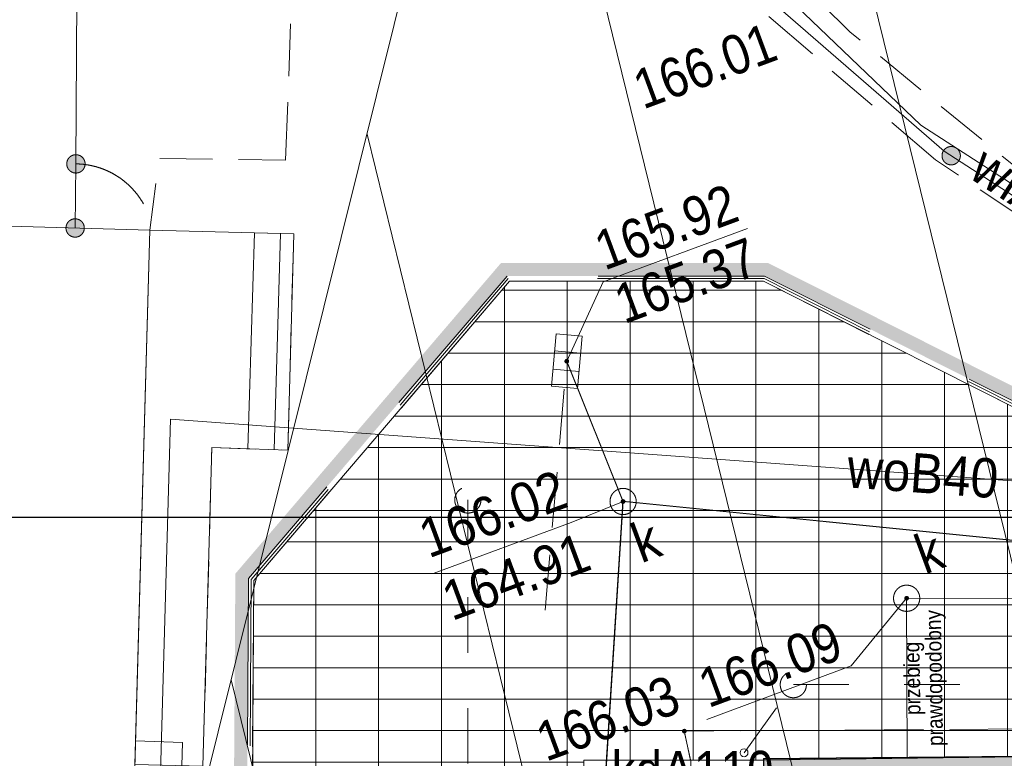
# Model space of a CAD drawing. Header units: millimetres. Extents: x -1155795 to 240441, y -422828 to 463730.
# Tile 33 of 66: x -31629 to -12843, y 10706 to 24795. Entities that reach past the tile are written whole.
import ezdxf
from ezdxf.xclip import XClip

# ---------------------------------------------------------------- set-up
doc = ezdxf.new("R2010")
doc.units = ezdxf.units.MM
doc.header["$MEASUREMENT"] = 0
doc.header["$XCLIPFRAME"] = 0
for name, pattern in [('Dashed', [2116.666667, 1058.333333, -1058.333333]), ('Dashed 1_500', [1000, 500, -500]), ('Hidden Line', [1587.5, 1058.333333, -529.166667]), ('Long Dashed', [5291.666508, 3174.999952, -2116.666555])]:
    doc.linetypes.add(name, pattern=pattern)
for name, color, linetype in [('00 PZT MAPA', 7, 'Continuous'), ('Sycow_7_KTOK - Furtka', 7, 'Continuous'), ('Sycow_7_KTOK - Ogrodzenie trwałe', 7, 'Continuous'), ('Sycow_7_RTPW02 - Punkt wysokościowy sztuczny', 7, 'Continuous'), ('Sycow_7_SUPS01_K - Punkt o określonej wysokości urządzenia', 7, 'Continuous')]:
    doc.layers.add(name, color=color, linetype=linetype)
for name, color, linetype, lineweight, true_color in [('0_Nr_pióra__118', 7, 'Continuous', 13, 0x573938), ('0_Nr_pióra__78', 7, 'Continuous', 13, 0x00bb5e), ('0_Nr_pióra__99', 7, 'Continuous', 0, 0xaad2ff), ('2D Drafting - General_Nr_pióra__101', 7, 'Continuous', 13, 0x4c4c4c), ('Nowe_0_Nr_pióra__78', 7, 'Continuous', 13, 0x00bb5e)]:
    doc.layers.add(name, color=color, linetype=linetype, lineweight=lineweight, true_color=true_color)
for name, color, linetype, lineweight in [('0_Nr_pióra__38', 30, 'Continuous', 13), ('0_Nr_pióra__60', 230, 'Continuous', 13), ('2D Drafting - General_Nr_pióra__60', 230, 'Continuous', 13), ('Annotation - Label_Nr_pióra__46', 7, 'Continuous', 15), ('Annotation - Label_Nr_pióra__85', 7, 'Continuous', 13), ('Nowe_2D Drafting - General_Nr_pióra__1', 7, 'Continuous', 13), ('Sycow_7_312-budynek ewidencyjny_Nr_pióra__7', 7, 'Continuous', 18), ('Sycow_7_352-schody_Nr_pióra__7', 7, 'Continuous', 18), ('Sycow_7_@Wywiad_Nr_pióra__34', 34, 'Continuous', 18), ('Sycow_7_@Wywiad_Nr_pióra__7', 7, 'Continuous', 18), ('Sycow_7_chodnik (powierzchnia)_Nr_pióra__7', 7, 'Continuous', 18), ('Sycow_7_EGBB01 - Budynek_Nr_pióra__7', 7, 'Continuous', 18), ('Sycow_7_KTOK - Furtka_Nr_pióra__7', 7, 'Continuous', 18), ('Sycow_7_KTOK - Ogrodzenie trwałe_Nr_pióra__7', 7, 'Continuous', 18), ('Sycow_7_KTPL - Plac_Nr_pióra__7', 7, 'Continuous', 18), ('Sycow_7_MCP_TDM - Tekst dodatkowy mały_Nr_pióra__1', 1, 'Continuous', 18), ('Sycow_7_przewód gazowy (linia)_Nr_pióra__40', 40, 'Continuous', 18), ('Sycow_7_przewód kanalizacyjny (linia)_Nr_pióra__34', 34, 'Continuous', 18), ('Sycow_7_przewód wodociągowy (linia)-Atr1_Nr_pióra__5', 5, 'Continuous', 18), ('Sycow_7_przewód wodociągowy (linia)_Nr_pióra__5', 5, 'Continuous', 18), ('Sycow_7_punkt o określonej wysokości (sieć kanalizacyjna)-Atr2_Nr_pióra__34', 34, 'Continuous', 18), ('Sycow_7_punkt o określonej wysokości (sieć kanalizacyjna)-Atr2_Nr_pióra__7', 7, 'Continuous', 18), ('Sycow_7_punkt o określonej wysokości (sieć kanalizacyjna)-Atr3_Nr_pióra__34', 34, 'Continuous', 18), ('Sycow_7_punkt o określonej wysokości (sieć kanalizacyjna)_Nr_pióra__34', 34, 'Continuous', 18), ('Sycow_7_RTPW02_O - Punkt wysokościowy sztuczny_Nr_pióra__7', 7, 'Continuous', 18), ('Sycow_7_studzienka okrągła - przewód kanalizacyjny (punkt)-Atr17_Nr_pióra__34', 34, 'Continuous', 18), ('Sycow_7_studzienka okrągła - przewód kanalizacyjny (punkt)_Nr_pióra__34', 34, 'Continuous', 18), ('Sycow_7_SUPK - Przewód kanalizacyjny_Nr_pióra__36', 36, 'Continuous', 18), ('Sycow_7_SUPK_O - Przewód kanalizacyjny - opis_Nr_pióra__36', 36, 'Continuous', 18), ('Sycow_7_SUPS01_K - Punkt o określonej wysokości urządzenia_Nr_pióra__7', 7, 'Continuous', 18), ('Sycow_7_SUPS01_K_O - Punkt o określonej wysokości urządzenia - rzędna dołu_Nr_pióra__36', 36, 'Continuous', 18), ('Sycow_7_SUPS01_K_O - Punkt o określonej wysokości urządzenia - rzędna góry_Nr_pióra__36', 36, 'Continuous', 18), ('Sycow_7_SUUS05 - Kratka ściekowa_Nr_pióra__7', 7, 'Continuous', 18), ('Sycow_7_SUUS15_K - Studzienka - przewód kanalizacyjny_Nr_pióra__36', 36, 'Continuous', 18), ('Sycow_7_SUUS15_K - Studzienka okrągła - przewód kanalizacyjny_Nr_pióra__36', 36, 'Continuous', 18)]:
    doc.layers.add(name, color=color, linetype=linetype, lineweight=lineweight)
doc.styles.add('STYL_AUTOMATYCZNY_12', font='Arial Narrow.ttf')
doc.styles.add('STYL_AUTOMATYCZNY_5', font='txt', dxfattribs={"width": 0.9})
doc.styles.add('STYL_AUTOMATYCZNY_6', font='txt', dxfattribs={"width": 0.87})
doc.linetypes.add('X (1_500)', pattern='A,0,[1,-2. PZT (5)1.Shx,S=19.84127,R=0,X=0,Y=0],-2500,0', length=2500)
doc.dimstyles.new('STYL_AUTOMATYCZNY__1', dxfattribs={"dimtxt": 0.18, "dimasz": 456, "dimexe": 0.18, "dimexo": 0.0625, "dimgap": 0, "dimtad": 0, "dimtih": 1, "dimtoh": 1, "dimdec": 4, "dimzin": 0, "dimdsep": 46, "dimcen": 0.09, "dimadec": 0, "dimazin": 0, "dimtfac": 1, "dimtdec": 4, "dimtmove": 0, "dimatfit": 3, "dimldrblk": 'ARROWHEAD_11', "dimfxl": 0, "dimtolj": 1, "dimtzin": 0, "dimarcsym": 0})

# ---------------------------------------------------------------- blocks, each defined once
blk = doc.blocks.new('Rysunek_1_7', base_point=(14567, -19307))
at = {"layer": 'Sycow_7_KTOK - Furtka', "linetype": 'Continuous', "lineweight": 0, "true_color": 0x000000}
for points in [[(-30392, 22106, 1), (-30721, 21984, 1)], [(-30406, 20883, 1), (-30735, 20761, 1)]]:
    blk.add_hatch(color=178, dxfattribs=at).paths.add_polyline_path(points)
at = {"layer": 'Sycow_7_KTOK - Ogrodzenie trwałe', "linetype": 'Continuous', "lineweight": 0, "true_color": 0x000000}
blk.add_hatch(color=178, dxfattribs=at).paths.add_polyline_path([(-13691, 22262, 1), (-14020, 22140, 1)])
at = {"layer": 'Sycow_7_punkt o określonej wysokości (sieć kanalizacyjna)_Nr_pióra__34', "linetype": 'Continuous', "lineweight": 18}
blk.add_hatch(color=34, dxfattribs=at).paths.add_polyline_path([(-20074, 15620, 1), (-20159, 15589, 1)])
at = {"layer": 'Sycow_7_RTPW02 - Punkt wysokościowy sztuczny', "linetype": 'Continuous', "lineweight": 0, "true_color": 0x000000}
blk.add_hatch(color=178, dxfattribs=at).paths.add_polyline_path([(-18906, 11240, 1), (-18990, 11209, 1)])
at = {"layer": 'Sycow_7_SUPS01_K - Punkt o określonej wysokości urządzenia', "linetype": 'Continuous', "lineweight": 0, "true_color": 0x000000}
for points in [[(-21148, 18297, 1), (-21233, 18265, 1)], [(-14664, 13775, 1), (-14748, 13744, 1)]]:
    blk.add_hatch(color=178, dxfattribs=at).paths.add_polyline_path(points)
at = {"layer": 'Sycow_7_312-budynek ewidencyjny_Nr_pióra__7', "color": 7, "linetype": 'Continuous', "lineweight": 18}
for p, q in [((-40376, 21102), (-29146, 20781)), ((-29146, 20781), (-29813, -2904))]:
    blk.add_line(p, q, dxfattribs=at)
at = {"layer": 'Sycow_7_352-schody_Nr_pióra__7', "color": 7, "linetype": 'Continuous', "lineweight": 18}
for p, q in [((-27152, 20730), (-27275, 16610)), ((-26652, 20716), (-26775, 16593))]:
    blk.add_line(p, q, dxfattribs=at)
at = {"layer": 'Sycow_7_352-schody_Nr_pióra__7', "color": 7, "linetype": 'Continuous', "lineweight": 18, "flags": 128}
blk.add_lwpolyline([(-29146, 20781), (-29434, 10587), (-28133, 10557), (-27962, 16634), (-26515, 16584), (-26400, 20710)], close=True, dxfattribs=at)
blk.add_lwpolyline([(-29146, 20781), (-29434, 10587), (-28133, 10557), (-27962, 16634), (-26515, 16584), (-26400, 20710)], close=True, dxfattribs=at)
at = {"layer": 'Sycow_7_@Wywiad_Nr_pióra__34', "color": 34, "linetype": 'Continuous', "lineweight": 18}
for q in [(-21191, 18281), (-8415, 14437)]:
    blk.add_line((-20116, 15605), q, dxfattribs=at)
at = {"layer": 'Sycow_7_@Wywiad_Nr_pióra__7', "color": 7, "linetype": 'Continuous', "lineweight": 18}
for p, q in [((-17333, 24858), (-16503, 24142)), ((-26459, 24718), (-26496, 23718)), ((-16124, 23816), (-15366, 23163)), ((-26515, 23219), (-26557, 22113)), ((-14987, 22837), (-14156, 22121)), ((-14156, 22121), (-13719, 21829)), ((-13303, 21552), (-12471, 20997)), ((-29146, 20781), (-28147, 20756)), ((-27647, 20743), (-26648, 20717)), ((-26407, 20458), (-26435, 19458)), ((-26449, 18958), (-26476, 17959)), ((-27981, 15958), (-28009, 14959)), ((-28023, 14459), (-28051, 13459)), ((-28065, 12960), (-28093, 11960))]:
    blk.add_line(p, q, dxfattribs=at)
at = {"layer": 'Sycow_7_@Wywiad_Nr_pióra__7', "color": 7, "linetype": 'Continuous', "lineweight": 18, "flags": 128}
for points in [[(-26490, 17459), (-26515, 16584), (-26639, 16588)], [(-27139, 16606), (-27962, 16634), (-27967, 16458)], [(-28107, 11460), (-28133, 10557), (-28229, 10559)]]:
    blk.add_lwpolyline(points, dxfattribs=at)
at = {"layer": 'Sycow_7_chodnik (powierzchnia)_Nr_pióra__7', "color": 7, "linetype": 'Continuous', "lineweight": 18}
for p, q in [((-15208, 24091), (-14434, 23459)), ((-14046, 23142), (-13272, 22510)), ((-27952, 22133), (-28952, 22147)), ((-26557, 22113), (-27452, 22126)), ((-29031, 21669), (-29146, 20781))]:
    blk.add_line(p, q, dxfattribs=at)
at = {"layer": 'Sycow_7_chodnik (powierzchnia)_Nr_pióra__7', "color": 7, "linetype": 'Continuous', "lineweight": 18, "flags": 128}
for points in [[(-16326, 25089), (-15788, 24565), (-15595, 24407)], [(-12884, 22194), (-12670, 22019), (-12071, 21613)]]:
    blk.add_lwpolyline(points, dxfattribs=at)
at = {"layer": 'Sycow_7_EGBB01 - Budynek_Nr_pióra__7', "color": 7, "linetype": 'Continuous', "lineweight": 18, "flags": 128}
blk.add_lwpolyline([(-17433, 10690), (-9099, 10769), (-9083, 9069), (-2312, 9093), (-2295, 8213), (17154, 8091), (17150, 8971), (28229, 8897), (28183, 2018), (27183, 2019), (27183, -3501), (28191, -3500), (28149, -10514), (17008, -10392), (17018, -9512), (-2462, -9464), (-2459, -10323), (-9329, -10299), (-9388, -12468), (-13090, -12384), (-13071, -9684), (-17775, -9654)], close=True, dxfattribs=at)
at = {"layer": 'Sycow_7_KTOK - Furtka_Nr_pióra__7', "color": 7, "linetype": 'Continuous', "lineweight": 18}
blk.add_line((-30556, 22045), (-30571, 20822), dxfattribs=at)
for centre in [(-30556, 22045), (-30571, 20822)]:
    blk.add_circle(centre, 175, dxfattribs=at)
blk.add_arc((-30574, 20545), 1500, 29.339, 89.339, dxfattribs=at)
at = {"layer": 'Sycow_7_KTOK - Ogrodzenie trwałe_Nr_pióra__7', "color": 7, "linetype": 'Continuous', "lineweight": 18}
blk.add_line((-30483, 35740), (-30556, 22045), dxfattribs=at)
at = {"layer": 'Sycow_7_KTOK - Ogrodzenie trwałe_Nr_pióra__7', "color": 7, "linetype": 'Continuous', "lineweight": 18, "flags": 128}
blk.add_lwpolyline([(-25202, 35714), (-22974, 31899), (-20259, 28456), (-17260, 25126), (-13993, 22290), (-10254, 19870), (-6751, 17932), (-4277, 16901), (7, 15482), (2220, 15062), (6611, 14454), (13463, 14458)], dxfattribs=at)
at = {"layer": 'Sycow_7_KTOK - Ogrodzenie trwałe_Nr_pióra__7', "color": 7, "linetype": 'Continuous', "lineweight": 18}
blk.add_circle((-13856, 22201), 175, dxfattribs=at)
at = {"layer": 'Sycow_7_KTPL - Plac_Nr_pióra__7', "color": 7, "linetype": 'Continuous', "lineweight": 18}
for p, q in [((-17885, 11232), (-16385, 11242)), ((-15885, 11245), (-14385, 11255)), ((-13885, 11258), (-12385, 11268)), ((-14012, 10723), (-15511, 10709)), ((-12012, 10742), (-13512, 10728))]:
    blk.add_line(p, q, dxfattribs=at)
at = {"layer": 'Sycow_7_KTPL - Plac_Nr_pióra__7', "color": 7, "linetype": 'Continuous', "lineweight": 18, "flags": 128}
blk.add_lwpolyline([(-18832, 10301), (-18826, 10653), (-18948, 11225), (-18385, 11228)], dxfattribs=at)
at = {"layer": 'Sycow_7_przewód gazowy (linia)_Nr_pióra__40', "color": 40, "linetype": 'Continuous', "lineweight": 18, "flags": 128}
blk.add_lwpolyline([(-29420, 11040), (-28524, 11009), (-29146, -10985), (-30740, -11085), (-30732, -10474)], dxfattribs=at)
at = {"layer": 'Sycow_7_przewód kanalizacyjny (linia)_Nr_pióra__34', "color": 34, "linetype": 'Continuous', "lineweight": 18}
blk.add_line((-21468, -5946), (-20116, 15605), dxfattribs=at)
at = {"layer": 'Sycow_7_przewód wodociągowy (linia)_Nr_pióra__5', "color": 5, "linetype": 'Continuous', "lineweight": 18, "flags": 128}
for points in [[(-31164, 50510), (-30779, 44575), (-21997, 30936), (-20222, 28330), (-14436, 22784), (-4531, 16395), (10129, 14327)], [(-29449, 9995), (-28952, 9976), (-28749, 17175), (10129, 14327)]]:
    blk.add_lwpolyline(points, dxfattribs=at)
at = {"layer": 'Sycow_7_punkt o określonej wysokości (sieć kanalizacyjna)-Atr2_Nr_pióra__7', "color": 7, "linetype": 'Continuous', "lineweight": 18, "flags": 128}
blk.add_lwpolyline([(-20116, 15605), (-21109, 15205), (-23721, 14238)], dxfattribs=at)
at = {"layer": 'Sycow_7_studzienka okrągła - przewód kanalizacyjny (punkt)_Nr_pióra__34', "color": 34, "linetype": 'Continuous', "lineweight": 18}
blk.add_circle((-20116, 15605), 250, dxfattribs=at)
at = {"layer": 'Sycow_7_SUPK - Przewód kanalizacyjny_Nr_pióra__36', "color": 36, "linetype": 'Continuous', "lineweight": 18, "flags": 128}
blk.add_lwpolyline([(23067, 11405), (-7703, 13739), (-14706, 13759), (-14694, 10716)], dxfattribs=at)
at = {"layer": 'Sycow_7_SUPS01_K - Punkt o określonej wysokości urządzenia_Nr_pióra__7', "color": 7, "linetype": 'Continuous', "lineweight": 18, "flags": 128}
for points in [[(-17744, 20814), (-20498, 19795), (-21191, 18281)], [(-18516, 11448), (-15763, 12467), (-14706, 13759)]]:
    blk.add_lwpolyline(points, dxfattribs=at)
at = {"layer": 'Sycow_7_SUUS05 - Kratka ściekowa_Nr_pióra__7', "color": 7, "linetype": 'Continuous', "lineweight": 18, "flags": 128}
blk.add_lwpolyline([(-21396, 18801), (-20898, 18758), (-20985, 17761), (-21483, 17805)], close=True, dxfattribs=at)
for points in [[(-21425, 18477), (-20926, 18434)], [(-21455, 18128), (-20957, 18085)]]:
    blk.add_lwpolyline(points, dxfattribs=at)
at = {"layer": 'Sycow_7_SUUS15_K - Studzienka okrągła - przewód kanalizacyjny_Nr_pióra__36', "color": 36, "linetype": 'Continuous', "lineweight": 18}
blk.add_circle((-14706, 13759), 250, dxfattribs=at)
at = {"layer": 'Sycow_7_MCP_TDM - Tekst dodatkowy mały_Nr_pióra__1', "color": 1, "linetype": 'Continuous', "lineweight": 18, "insert": (-14347, 12235), "char_height": 300, "attachment_point": 5, "rotation": 90.9172, "line_spacing_factor": 0.840816, "style": 'STYL_AUTOMATYCZNY_6'}
blk.add_mtext('\\A1;{\\pqc;\\fArial|b0|i0|c0|p0;\\W0.870000;przebieg\\P\\pqc;\\fArial|b0|i0|c0|p0;\\W0.870000;prawdopodobny}', dxfattribs=at)
at = {"layer": 'Sycow_7_przewód wodociągowy (linia)-Atr1_Nr_pióra__5', "color": 5, "linetype": 'Continuous', "lineweight": 18, "char_height": 750, "style": 'STYL_AUTOMATYCZNY_5'}
for s, insert, attachment_point, rotation in [('\\A1;{\\pql;\\fArial|b0|i0|c0|p0;\\W0.900000;wlA25}', (-13558, 21791), 7, 327.188), ('\\A1;{\\pql;\\fArial|b0|i0|c0|p0;\\W0.900000;woB40}', (-15836, 16244), 4, 355.811)]:
    blk.add_mtext(s, dxfattribs=dict(at, insert=insert, attachment_point=attachment_point, rotation=rotation))
at = {"layer": 'Sycow_7_punkt o określonej wysokości (sieć kanalizacyjna)-Atr2_Nr_pióra__34', "color": 34, "linetype": 'Continuous', "lineweight": 18, "insert": (-23821, 14507), "char_height": 750, "attachment_point": 7, "rotation": 20.318, "style": 'STYL_AUTOMATYCZNY_5'}
blk.add_mtext('\\A1;{\\pql;\\fArial|b0|i0|c0|p0;\\W0.900000;166.02}', dxfattribs=at)
at = {"layer": 'Sycow_7_punkt o określonej wysokości (sieć kanalizacyjna)-Atr3_Nr_pióra__34', "color": 34, "linetype": 'Continuous', "lineweight": 18, "insert": (-23378, 13312), "char_height": 750, "attachment_point": 7, "rotation": 20.318, "style": 'STYL_AUTOMATYCZNY_5'}
blk.add_mtext('\\A1;{\\pql;\\fArial|b0|i0|c0|p0;\\W0.900000;164.91}', dxfattribs=at)
at = {"layer": 'Sycow_7_RTPW02_O - Punkt wysokościowy sztuczny_Nr_pióra__7', "color": 7, "linetype": 'Continuous', "lineweight": 18, "char_height": 750, "attachment_point": 7, "rotation": 20.318, "style": 'STYL_AUTOMATYCZNY_6'}
for s, insert in [('\\A1;{\\pql;\\fArial|b0|i0|c0|p0;\\W0.870000;166.01}', (-19730, 23070)), ('\\A1;{\\pql;\\fArial|b0|i0|c0|p0;\\W0.870000;166.03}', (-21583, 10628))]:
    blk.add_mtext(s, dxfattribs=dict(at, insert=insert))
at = {"layer": 'Sycow_7_studzienka okrągła - przewód kanalizacyjny (punkt)-Atr17_Nr_pióra__34', "color": 34, "linetype": 'Continuous', "lineweight": 18, "insert": (-19903, 14774), "char_height": 750, "attachment_point": 4, "rotation": 20.318, "style": 'STYL_AUTOMATYCZNY_5'}
blk.add_mtext('\\A1;{\\pql;\\fArial|b0|i0|c0|p0;\\W0.900000;k}', dxfattribs=at)
at = {"layer": 'Sycow_7_SUPK_O - Przewód kanalizacyjny - opis_Nr_pióra__36', "color": 36, "linetype": 'Continuous', "lineweight": 18, "insert": (-20336, 10463), "char_height": 750, "attachment_point": 4, "rotation": 0.1125, "style": 'STYL_AUTOMATYCZNY_6'}
blk.add_mtext('\\A1;{\\pql;\\fArial|b0|i0|c0|p0;\\W0.870000;kdA110}', dxfattribs=at)
at = {"layer": 'Sycow_7_SUPS01_K_O - Punkt o określonej wysokości urządzenia - rzędna dołu_Nr_pióra__36', "color": 36, "linetype": 'Continuous', "lineweight": 18, "insert": (-20353, 19689), "char_height": 750, "attachment_point": 1, "rotation": 20.318, "style": 'STYL_AUTOMATYCZNY_6'}
blk.add_mtext('\\A1;{\\pql;\\fArial|b0|i0|c0|p0;\\W0.870000;165.37}', dxfattribs=at)
at = {"layer": 'Sycow_7_SUPS01_K_O - Punkt o określonej wysokości urządzenia - rzędna góry_Nr_pióra__36', "color": 36, "linetype": 'Continuous', "lineweight": 18, "char_height": 750, "attachment_point": 7, "rotation": 20.318, "style": 'STYL_AUTOMATYCZNY_6'}
for s, insert in [('\\A1;{\\pql;\\fArial|b0|i0|c0|p0;\\W0.870000;165.92}', (-20467, 19998)), ('\\A1;{\\pql;\\fArial|b0|i0|c0|p0;\\W0.870000;166.09}', (-18485, 11651))]:
    blk.add_mtext(s, dxfattribs=dict(at, insert=insert))
at = {"layer": 'Sycow_7_SUUS15_K - Studzienka - przewód kanalizacyjny_Nr_pióra__36', "color": 36, "linetype": 'Continuous', "lineweight": 18, "insert": (-14490, 14560), "char_height": 750, "attachment_point": 4, "rotation": 20.318, "style": 'STYL_AUTOMATYCZNY_6'}
blk.add_mtext('\\A1;{\\pql;\\fArial|b0|i0|c0|p0;\\W0.870000;k}', dxfattribs=at)
blk = doc.blocks.new('ARROWHEAD_11')
at = {"color": 0, "linetype": 'Continuous', "lineweight": 0}
blk.add_line((0, 0), (-1, 0), dxfattribs=at)
at = {"color": 0, "linetype": 'Continuous', "lineweight": 0, "const_width": 0.25, "flags": 128}
blk.add_lwpolyline([(-0.125, 0, 1), (0.125, 0, 1)], format="xyb", close=True, dxfattribs=at)

msp = doc.modelspace()

# ---------------------------------------------------------------- block references
at = {"layer": '00 PZT MAPA', "color": 7, "linetype": 'Continuous', "lineweight": 15}
ref = msp.add_blockref('Rysunek_1_7', (14567, -19307), dxfattribs=at)
XClip(ref).set_block_clipping_path([(-38444.7789564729, -141413.2871562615), (134317.2398628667, -77444.9644498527), (67578.7707096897, 102798.5088210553), (-105183.2481096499, 38830.1861146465)])

# ---------------------------------------------------------------- next in the draw order: hatches: boundary and pattern name
at = {"layer": '2D Drafting - General_Nr_pióra__101', "linetype": 'Continuous', "lineweight": 13, "true_color": 0x4c4c4c}
h = msp.add_hatch(dxfattribs=at)
h.set_pattern_fill('Roof__01', color=59, style=0, pattern_type=2)
h.set_pattern_definition([(103.803, (8659.3, 11322.4), (4855.6, 1192.92), [])])
h.paths.add_polyline_path([(-10733, 79959), (-30186, 1779), (47504, 20866)])
h = msp.add_hatch(dxfattribs=at)
h.set_pattern_fill('Grid_60x120', color=59, style=0, pattern_type=2)
h.set_pattern_definition([(0, (-22382, 4632.86), (0, 600), []), (90, (-22382, 4632.9), (-1200, 0), [])])
h.paths.add_polyline_path([(-27164, 14097), (-27325, -10540), (-17780, -10540), (-17780, -9644), (-17723, -6404), (-19165, -6404), (-20865, -6404), (-20865, -6254), (-19165, -6254), (-19165, -4167), (-20865, -4167), (-20865, 10673), (-17439, 10673), (-9105, 10779), (-9087, 9074), (-3485, 9103), (-3485, 11163), (18268, 11163), (18268, 8973), (28223, 8907), (29482, 8907), (31104, 8746), (32394, 8725), (33002, 8722), (33002, 12363), (15738, 12363), (15762, 14034), (13192, 14034), (12170, 12363), (-5974, 12363), (-5974, 14034), (-17439, 19806), (-22283, 19806)])
at = {"layer": '2D Drafting - General_Nr_pióra__60', "linetype": 'Continuous', "lineweight": 0, "true_color": 0x7f0040}
h = msp.add_hatch(color=236, dxfattribs=at)
h.paths.add_polyline_path([(35185, 7223), (57118, 7223), (57118, 10495), (36185, 10496), (36185, 14384), (-5891, 14384), (-17356, 20156), (-22444, 20156), (-27514, 14228), (-27712, -16213), (35184, -16214)])
h.paths.add_polyline_path([(34935, 7473), (56868, 7473), (56868, 10245), (35935, 10246), (35935, 14134), (-5950, 14134), (-17415, 19906), (-22329, 19906), (-27264, 14135), (-27461, -15963), (34934, -15964)], flags=0)
at = {"layer": 'Nowe_2D Drafting - General_Nr_pióra__1', "linetype": 'Continuous', "lineweight": 0, "true_color": 0x000000}
h = msp.add_hatch(color=178, dxfattribs=at)
h.paths.add_polyline_path([(-17780, -9644), (-13077, -9674), (-13095, -12374), (-9394, -12458), (-9333, -10294), (-2464, -10313), (-2468, -9454), (17014, -9507), (17005, -10387), (28143, -10504), (28184, -3995), (29482, -3994), (29482, 2521), (28182, 2523), (28223, 8907), (17145, 8981), (17150, 8096), (-2299, 8218), (-2317, 9103), (-9087, 9074), (-9105, 10779), (-17439, 10701)])
h.paths.add_polyline_path([(-17272, -9147), (-12573, -9177), (-12592, -11885), (-9880, -11947), (-9819, -9793), (-2967, -9812), (-2970, -8953), (17520, -9008), (17510, -9892), (27646, -9999), (27684, -3996), (27684, -3496), (28979, -3496), (28987, 2022), (27682, 2023), (27682, 2523), (27720, 8410), (17648, 8478), (17654, 7593), (-2788, 7721), (-2807, 8601), (-9581, 8572), (-9599, 10275), (-16947, 10205)], flags=0)

# ---------------------------------------------------------------- next in the draw order: linework, layer by layer
at = {"layer": '0_Nr_pióra__118', "color": 39, "linetype": 'Hidden Line', "lineweight": 13, "true_color": 0x573938}
msp.add_lwpolyline([(-21602, 13530), (-21194, 18286)], dxfattribs=at)
at = {"layer": '0_Nr_pióra__38', "color": 30, "linetype": 'X (1_500)', "lineweight": 13}
for points in [[(-21194, 18286), (-20120, 15609), (-8419, 14442), (-9087, 9074)], [(-21602, -7631), (-20120, 15609)], [(-18831, 10663), (-18954, 11235), (-8666, 11235), (-8609, 9521), (-1830, 9512), (-1795, 8719), (16852, 8831)]]:
    msp.add_lwpolyline(points, dxfattribs=at)
at = {"layer": '0_Nr_pióra__60', "color": 230, "linetype": 'Long Dashed', "lineweight": 13}
for points in [[(-27461, -15963), (34934, -15964), (34935, 7473), (56868, 7473), (56868, 10245), (35935, 10246), (35935, 14134), (-5950, 14134), (-17415, 19906), (-22329, 19906), (-27264, 14135)], [(-27410, -15913), (34884, -15914), (34885, 7523), (56818, 7523), (56818, 10195), (35885, 10196), (35885, 14084), (-5962, 14084), (-17427, 19856), (-22306, 19856), (-27214, 14116)], [(-27360, -15863), (34834, -15864), (34835, 7573), (56768, 7573), (56768, 10145), (35835, 10146), (35835, 14034), (-5974, 14034), (-17439, 19806), (-22283, 19806), (-27164, 14097)]]:
    msp.add_lwpolyline(points, close=True, dxfattribs=at)
at = {"layer": '0_Nr_pióra__78', "color": 112, "linetype": 'Dashed', "lineweight": 13, "true_color": 0x00bb5e}
msp.add_lwpolyline([(-17808, 10812), (-16868, 12112), (-2196, 12112), (-2196, 8340)], dxfattribs=at)
for centre in [(-23078, 15634), (-16868, 12112)]:
    msp.add_circle(centre, 250, dxfattribs=at)
at = {"layer": '0_Nr_pióra__78', "color": 112, "linetype": 'Continuous', "lineweight": 13, "true_color": 0x00bb5e}
msp.add_circle((-17808, 10812), 75, dxfattribs=at)
at = {"layer": '0_Nr_pióra__99', "color": 141, "linetype": 'Dashed 1_500', "lineweight": 0, "true_color": 0xaad2ff}
for centre, radius in [((88699, -12696), 150000), ((-56052, -28118), 150000), ((-34105, -15278), 75000)]:
    msp.add_circle(centre, radius, dxfattribs=at)
at = {"layer": '2D Drafting - General_Nr_pióra__101', "color": 59, "linetype": 'Continuous', "lineweight": 13, "true_color": 0x4c4c4c, "flags": 128}
msp.add_lwpolyline([(-10733, 79959), (-30186, 1779), (47504, 20866)], close=True, dxfattribs=at)
msp.add_lwpolyline([(-5974, 14034), (-17439, 19806), (-22283, 19806), (-27164, 14097), (-27325, -10540), (-17780, -10540), (-17780, -9644), (-17723, -6404), (-19165, -6404), (-20865, -6404), (-20865, -6254), (-19165, -6254), (-19165, -4167), (-20865, -4167), (-20865, 10673), (-17439, 10673), (-9105, 10779)], dxfattribs=at)
at = {"layer": 'Nowe_0_Nr_pióra__78', "color": 112, "linetype": 'Dashed', "lineweight": 13, "true_color": 0x00bb5e}
msp.add_lwpolyline([(-23078, -6329), (-23078, 15634)], dxfattribs=at)
at = {"layer": 'Nowe_2D Drafting - General_Nr_pióra__1', "color": 7, "linetype": 'Continuous', "lineweight": 13, "flags": 128}
msp.add_lwpolyline([(-17780, -9644), (-13077, -9674), (-13095, -12374), (-9394, -12458), (-9333, -10294), (-2464, -10313), (-2468, -9454), (17014, -9507), (17005, -10387), (28143, -10504), (28184, -3995), (29482, -3994), (29482, 2521), (28182, 2523), (28223, 8907), (17145, 8981), (17150, 8096), (-2299, 8218), (-2317, 9103), (-9087, 9074), (-9105, 10779), (-17439, 10701)], close=True, dxfattribs=at)

# ---------------------------------------------------------------- next in the draw order: texts
at = {"layer": 'Annotation - Label_Nr_pióra__46', "color": 7, "linetype": 'Continuous', "lineweight": 15, "insert": (-49306, 15299), "char_height": 1000, "attachment_point": 4, "style": 'STYL_AUTOMATYCZNY_12'}
msp.add_mtext('\\A1;{\\pql;\\fArial Narrow|b0|i0|c0|p0;\\W1.000000;projektowany podest ze schodami}', dxfattribs=at)

# ---------------------------------------------------------------- next in the draw order: leaders
at = {"layer": 'Annotation - Label_Nr_pióra__85', "color": 7, "linetype": 'Continuous', "lineweight": 13, "annotation_type": 0, "has_hookline": 1, "hookline_direction": 1, "text_width": 17104}
msp.add_leader([(405, 11163), (405, 15299), (-32201, 15299)], dimstyle='STYL_AUTOMATYCZNY__1', dxfattribs=at)

doc.saveas('drawing.dxf')
